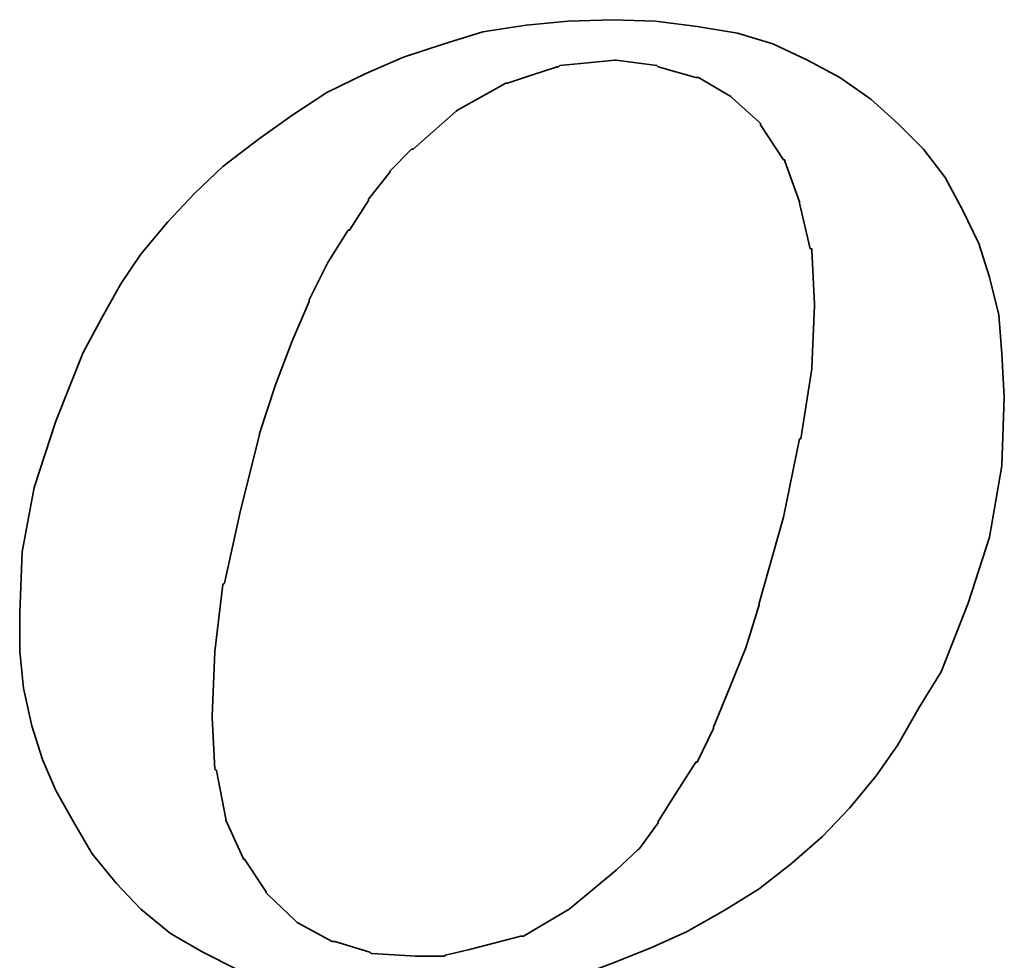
# Model space of a CAD drawing. Header units: inches. Extents: x 10 to 245, y 52 to 174.
# Tile 48 of 53: x 203.88 to 206.45, y 112.38 to 114.82. Entities that reach past the tile are written whole.
import ezdxf

# ---------------------------------------------------------------- set-up
doc = ezdxf.new("R2010")
doc.units = ezdxf.units.IN
doc.header["$LTSCALE"] = 0.1
doc.layers.add('DIM', color=4, linetype='Continuous')
doc.layers.add('layer 1', color=7, linetype='Continuous')

# ---------------------------------------------------------------- blocks, each defined once
blk = doc.blocks.new('TBI MOTION logo(完整正式版)')
at = {"layer": 'layer 1', "color": 22, "lineweight": 35}
for points, knots in [([(35.79625, -6.98375), (35.79625, -6.98375), (36.23125, -7.43875), (36.23125, -7.43875), (36.23125, -7.43875), (36.23125, -7.43875), (36.75625, -7.87125), (36.75625, -7.87125), (36.75625, -7.87125), (36.75625, -7.87125), (37.33125, -8.20375), (37.33125, -8.20375), (37.33125, -8.20375), (37.33125, -8.20375), (37.95625, -8.51875), (37.95625, -8.51875), (37.95625, -8.51875), (37.95625, -8.51875), (38.62625, -8.75875), (38.62625, -8.75875), (38.62625, -8.75875), (38.62625, -8.75875), (39.37125, -8.90375), (39.37125, -8.90375), (39.37125, -8.90375), (39.37125, -8.90375), (40.14125, -8.99875), (40.14125, -8.99875), (40.14125, -8.99875), (40.14125, -8.99875), (41.02625, -9.02375), (41.02625, -9.02375), (41.02625, -9.02375), (41.02625, -9.02375), (41.74625, -8.99875), (41.74625, -8.99875), (41.74625, -8.99875), (41.74625, -8.99875), (42.46625, -8.92375), (42.46625, -8.92375), (42.46625, -8.92375), (42.46625, -8.92375), (43.21125, -8.80625), (43.21125, -8.80625), (43.21125, -8.80625), (43.21125, -8.80625), (43.93125, -8.66375), (43.93125, -8.66375), (43.93125, -8.66375), (43.93125, -8.66375), (44.62625, -8.39875), (44.62625, -8.39875), (44.62625, -8.39875), (44.62625, -8.39875), (45.29625, -8.13375), (45.29625, -8.13375), (45.29625, -8.13375), (45.29625, -8.13375), (45.94625, -7.84375), (45.94625, -7.84375), (45.94625, -7.84375), (45.94625, -7.84375), (46.61625, -7.46375), (46.61625, -7.46375), (46.61625, -7.46375), (46.61625, -7.46375), (47.24125, -7.07875), (47.24125, -7.07875), (47.24125, -7.07875), (47.24125, -7.07875), (47.81625, -6.62375), (47.81625, -6.62375), (47.81625, -6.62375), (47.81625, -6.62375), (48.36875, -6.14375), (48.36875, -6.14375), (48.36875, -6.14375), (48.36875, -6.14375), (48.84625, -5.64125), (48.84625, -5.64125), (48.84625, -5.64125), (48.84625, -5.64125), (49.32625, -5.06375), (49.32625, -5.06375), (49.32625, -5.06375), (49.32625, -5.06375), (49.71125, -4.51374), (49.71125, -4.51374), (49.71125, -4.51374), (49.71125, -4.51374), (50.09625, -3.83874), (50.09625, -3.83874), (50.09625, -3.83874), (50.09625, -3.83874), (50.48125, -3.21374), (50.48125, -3.21374), (50.48125, -3.21374), (50.48125, -3.21374), (50.96125, -1.99125), (50.96125, -1.99125), (50.96125, -1.99125), (50.96125, -1.99125), (51.34375, -0.81875), (51.34375, -0.81875), (51.34375, -0.81875), (51.34375, -0.81875), (51.56125, 0.45624), (51.56125, 0.45624), (51.56125, 0.45624), (51.56125, 0.45624), (51.60625, 1.67624), (51.60625, 1.67624), (51.60625, 1.67624), (51.60625, 1.67624), (51.56125, 2.44625), (51.56125, 2.44625), (51.56125, 2.44625), (51.56125, 2.44625), (51.51125, 3.14125), (51.51125, 3.14125), (51.51125, 3.14125), (51.51125, 3.14125), (51.34375, 3.81125), (51.34375, 3.81125), (51.34375, 3.81125), (51.34375, 3.81125), (51.15125, 4.41125), (51.15125, 4.41125), (51.15125, 4.41125), (51.15125, 4.41125), (50.86125, 5.01125), (50.86125, 5.01125), (50.86125, 5.01125), (50.86125, 5.01125), (50.55125, 5.58875), (50.55125, 5.58875), (50.55125, 5.58875), (50.55125, 5.58875), (50.16625, 6.09125), (50.16625, 6.09125), (50.16625, 6.09125), (50.16625, 6.09125), (49.71125, 6.54875), (49.71125, 6.54875), (49.71125, 6.54875), (49.71125, 6.54875), (49.23125, 6.98125), (49.23125, 6.98125), (49.23125, 6.98125), (49.23125, 6.98125), (48.67875, 7.36625), (48.67875, 7.36625), (48.67875, 7.36625), (48.67875, 7.36625), (48.10375, 7.67625), (48.10375, 7.67625), (48.10375, 7.67625), (48.10375, 7.67625), (47.48125, 7.96375), (47.48125, 7.96375), (47.48125, 7.96375), (47.48125, 7.96375), (46.85625, 8.15625), (46.85625, 8.15625), (46.85625, 8.15625), (46.85625, 8.15625), (46.13625, 8.27624), (46.13625, 8.27624), (46.13625, 8.27624), (46.13625, 8.27624), (45.39125, 8.37125), (45.39125, 8.37125), (45.39125, 8.37125), (45.39125, 8.37125), (44.62625, 8.39624), (44.62625, 8.39624), (44.62625, 8.39624), (44.62625, 8.39624), (43.83625, 8.37125), (43.83625, 8.37125), (43.83625, 8.37125), (43.83625, 8.37125), (43.09125, 8.30125), (43.09125, 8.30125), (43.09125, 8.30125), (43.09125, 8.30125), (42.32125, 8.18125), (42.32125, 8.18125), (42.32125, 8.18125), (42.32125, 8.18125), (41.62875, 7.96375), (41.62875, 7.96375), (41.62875, 7.96375), (41.62875, 7.96375), (40.90625, 7.72625), (40.90625, 7.72625), (40.90625, 7.72625), (40.90625, 7.72625), (40.23624, 7.43625), (40.23624, 7.43625), (40.23624, 7.43625), (40.23624, 7.43625), (39.54124, 7.10125), (39.54124, 7.10125), (39.54124, 7.10125), (39.54124, 7.10125), (38.91625, 6.69125), (38.91625, 6.69125), (38.91625, 6.69125), (38.91625, 6.69125), (38.31625, 6.26125), (38.31625, 6.26125), (38.31625, 6.26125), (38.31625, 6.26125), (37.69125, 5.78125), (37.69125, 5.78125), (37.69125, 5.78125), (37.69125, 5.78125), (37.18625, 5.30125), (37.18625, 5.30125), (37.18625, 5.30125), (37.18625, 5.30125), (36.70625, 4.79624), (36.70625, 4.79624), (36.70625, 4.79624), (36.70625, 4.79624), (36.23125, 4.22125), (36.23125, 4.22125), (36.23125, 4.22125), (36.23125, 4.22125), (35.87124, 3.69375), (35.87124, 3.69375), (35.87124, 3.69375), (35.87124, 3.69375), (35.53125, 3.09125), (35.53125, 3.09125), (35.53125, 3.09125), (35.53125, 3.09125), (35.19875, 2.47125), (35.19875, 2.47125), (35.19875, 2.47125), (35.19875, 2.47125), (34.71625, 1.24625), (34.71625, 1.24625), (34.71625, 1.24625), (34.71625, 1.24625), (34.33125, 0.06874), (34.33125, 0.06874), (34.33125, 0.06874), (34.33125, 0.06874), (34.11625, -1.07875), (34.11625, -1.07875), (34.11625, -1.07875), (34.11625, -1.07875), (34.07125, -2.15875), (34.07125, -2.15875), (34.07125, -2.15875), (34.07125, -2.15875), (34.07125, -2.85375), (34.07125, -2.85375), (34.07125, -2.85375), (34.07125, -2.85375), (34.14125, -3.50375), (34.14125, -3.50375), (34.14125, -3.50375), (34.14125, -3.50375), (34.28625, -4.17375), (34.28625, -4.17375), (34.28625, -4.17375), (34.28625, -4.17375), (34.47625, -4.77624), (34.47625, -4.77624), (34.47625, -4.77624), (34.47625, -4.77624), (34.71625, -5.32625), (34.71625, -5.32625), (34.71625, -5.32625), (34.71625, -5.32625), (35.05375, -5.92875), (35.05375, -5.92875), (35.05375, -5.92875), (35.05375, -5.92875), (35.36375, -6.45375), (35.36375, -6.45375), (35.36375, -6.45375), (35.36375, -6.45375), (35.79625, -6.98375), (35.79625, -6.98375)], [0, 0, 0, 0, 0.01388889, 0.01388889, 0.01388889, 0.01388889, 0.02777778, 0.02777778, 0.02777778, 0.02777778, 0.04166667, 0.04166667, 0.04166667, 0.04166667, 0.05555556, 0.05555556, 0.05555556, 0.05555556, 0.06944444, 0.06944444, 0.06944444, 0.06944444, 0.08333333, 0.08333333, 0.08333333, 0.08333333, 0.09722222, 0.09722222, 0.09722222, 0.09722222, 0.11111111, 0.11111111, 0.11111111, 0.11111111, 0.125, 0.125, 0.125, 0.125, 0.13888889, 0.13888889, 0.13888889, 0.13888889, 0.15277778, 0.15277778, 0.15277778, 0.15277778, 0.16666667, 0.16666667, 0.16666667, 0.16666667, 0.18055556, 0.18055556, 0.18055556, 0.18055556, 0.19444444, 0.19444444, 0.19444444, 0.19444444, 0.20833333, 0.20833333, 0.20833333, 0.20833333, 0.22222222, 0.22222222, 0.22222222, 0.22222222, 0.23611111, 0.23611111, 0.23611111, 0.23611111, 0.25, 0.25, 0.25, 0.25, 0.26388889, 0.26388889, 0.26388889, 0.26388889, 0.27777778, 0.27777778, 0.27777778, 0.27777778, 0.29166667, 0.29166667, 0.29166667, 0.29166667, 0.30555556, 0.30555556, 0.30555556, 0.30555556, 0.31944444, 0.31944444, 0.31944444, 0.31944444, 0.33333333, 0.33333333, 0.33333333, 0.33333333, 0.34722222, 0.34722222, 0.34722222, 0.34722222, 0.36111111, 0.36111111, 0.36111111, 0.36111111, 0.375, 0.375, 0.375, 0.375, 0.38888889, 0.38888889, 0.38888889, 0.38888889, 0.40277778, 0.40277778, 0.40277778, 0.40277778, 0.41666667, 0.41666667, 0.41666667, 0.41666667, 0.43055556, 0.43055556, 0.43055556, 0.43055556, 0.44444444, 0.44444444, 0.44444444, 0.44444444, 0.45833333, 0.45833333, 0.45833333, 0.45833333, 0.47222222, 0.47222222, 0.47222222, 0.47222222, 0.48611111, 0.48611111, 0.48611111, 0.48611111, 0.5, 0.5, 0.5, 0.5, 0.51388889, 0.51388889, 0.51388889, 0.51388889, 0.52777778, 0.52777778, 0.52777778, 0.52777778, 0.54166667, 0.54166667, 0.54166667, 0.54166667, 0.55555556, 0.55555556, 0.55555556, 0.55555556, 0.56944444, 0.56944444, 0.56944444, 0.56944444, 0.58333333, 0.58333333, 0.58333333, 0.58333333, 0.59722222, 0.59722222, 0.59722222, 0.59722222, 0.61111111, 0.61111111, 0.61111111, 0.61111111, 0.625, 0.625, 0.625, 0.625, 0.63888889, 0.63888889, 0.63888889, 0.63888889, 0.65277778, 0.65277778, 0.65277778, 0.65277778, 0.66666667, 0.66666667, 0.66666667, 0.66666667, 0.68055556, 0.68055556, 0.68055556, 0.68055556, 0.69444444, 0.69444444, 0.69444444, 0.69444444, 0.70833333, 0.70833333, 0.70833333, 0.70833333, 0.72222222, 0.72222222, 0.72222222, 0.72222222, 0.73611111, 0.73611111, 0.73611111, 0.73611111, 0.75, 0.75, 0.75, 0.75, 0.76388889, 0.76388889, 0.76388889, 0.76388889, 0.77777778, 0.77777778, 0.77777778, 0.77777778, 0.79166667, 0.79166667, 0.79166667, 0.79166667, 0.80555556, 0.80555556, 0.80555556, 0.80555556, 0.81944444, 0.81944444, 0.81944444, 0.81944444, 0.83333333, 0.83333333, 0.83333333, 0.83333333, 0.84722222, 0.84722222, 0.84722222, 0.84722222, 0.86111111, 0.86111111, 0.86111111, 0.86111111, 0.875, 0.875, 0.875, 0.875, 0.88888889, 0.88888889, 0.88888889, 0.88888889, 0.90277778, 0.90277778, 0.90277778, 0.90277778, 0.91666667, 0.91666667, 0.91666667, 0.91666667, 0.93055556, 0.93055556, 0.93055556, 0.93055556, 0.94444444, 0.94444444, 0.94444444, 0.94444444, 0.95833333, 0.95833333, 0.95833333, 0.95833333, 0.97222222, 0.97222222, 0.97222222, 0.97222222, 0.98611111, 0.98611111, 0.98611111, 0.98611111, 1, 1, 1, 1]), ([(38.33875, 1.03124), (38.33875, 1.03124), (38.62625, 1.89625), (38.62625, 1.89625), (38.62625, 1.89625), (38.62625, 1.89625), (38.91625, 2.66375), (38.91625, 2.66375), (38.91625, 2.66375), (38.91625, 2.66375), (39.22625, 3.38125), (39.22625, 3.38125), (39.22625, 3.38125), (39.22625, 3.38125), (39.22625, 3.40624), (39.22625, 3.40624), (39.22625, 3.40624), (39.22625, 3.40624), (39.56124, 4.07624), (39.56124, 4.07624), (39.56124, 4.07624), (39.56124, 4.07624), (39.92125, 4.65125), (39.92125, 4.65125), (39.92125, 4.65125), (39.92125, 4.65125), (39.94625, 4.65125), (39.94625, 4.65125), (39.94625, 4.65125), (39.94625, 4.65125), (40.28125, 5.17875), (40.28125, 5.17875), (40.28125, 5.17875), (40.28125, 5.17875), (40.28125, 5.20375), (40.28125, 5.20375), (40.28125, 5.20375), (40.28125, 5.20375), (40.66875, 5.68625), (40.66875, 5.68625), (40.66875, 5.68625), (40.66875, 5.68625), (40.66875, 5.70625), (40.66875, 5.70625), (40.66875, 5.70625), (40.66875, 5.70625), (41.05124, 6.09125), (41.05124, 6.09125), (41.05124, 6.09125), (41.05124, 6.09125), (41.07625, 6.09125), (41.07625, 6.09125), (41.07625, 6.09125), (41.07625, 6.09125), (41.84125, 6.76625), (41.84125, 6.76625), (41.84125, 6.76625), (41.84125, 6.76625), (41.86625, 6.78625), (41.86625, 6.78625), (41.86625, 6.78625), (41.86625, 6.78625), (42.73125, 7.26624), (42.73125, 7.26624), (42.73125, 7.26624), (42.73125, 7.26624), (42.75625, 7.26624), (42.75625, 7.26624), (42.75625, 7.26624), (42.75625, 7.26624), (43.18625, 7.41125), (43.18625, 7.41125), (43.18625, 7.41125), (43.18625, 7.41125), (43.64125, 7.55625), (43.64125, 7.55625), (43.64125, 7.55625), (43.64125, 7.55625), (43.66625, 7.55625), (43.66625, 7.55625), (43.66625, 7.55625), (43.66625, 7.55625), (43.69125, 7.58124), (43.69125, 7.58124), (43.69125, 7.58124), (43.69125, 7.58124), (44.19125, 7.62625), (44.19125, 7.62625), (44.19125, 7.62625), (44.19125, 7.62625), (44.67125, 7.67625), (44.67125, 7.67625), (44.67125, 7.67625), (44.67125, 7.67625), (44.69625, 7.67625), (44.69625, 7.67625), (44.69625, 7.67625), (44.69625, 7.67625), (45.41875, 7.58124), (45.41875, 7.58124), (45.41875, 7.58124), (45.41875, 7.58124), (45.44125, 7.55625), (45.44125, 7.55625), (45.44125, 7.55625), (45.44125, 7.55625), (46.11125, 7.36625), (46.11125, 7.36625), (46.11125, 7.36625), (46.11125, 7.36625), (46.13625, 7.36625), (46.13625, 7.36625), (46.13625, 7.36625), (46.13625, 7.36625), (46.15875, 7.36625), (46.15875, 7.36625), (46.15875, 7.36625), (46.15875, 7.36625), (46.73625, 7.02624), (46.73625, 7.02624), (46.73625, 7.02624), (46.73625, 7.02624), (46.76125, 7.00624), (46.76125, 7.00624), (46.76125, 7.00624), (46.76125, 7.00624), (47.24125, 6.57124), (47.24125, 6.57124), (47.24125, 6.57124), (47.24125, 6.57124), (47.26625, 6.54875), (47.26625, 6.54875), (47.26625, 6.54875), (47.26625, 6.54875), (47.26625, 6.52375), (47.26625, 6.52375), (47.26625, 6.52375), (47.26625, 6.52375), (47.67375, 5.89875), (47.67375, 5.89875), (47.67375, 5.89875), (47.67375, 5.89875), (47.69625, 5.89875), (47.69625, 5.89875), (47.69625, 5.89875), (47.69625, 5.89875), (47.69625, 5.87625), (47.69625, 5.87625), (47.69625, 5.87625), (47.69625, 5.87625), (47.96125, 5.15625), (47.96125, 5.15625), (47.96125, 5.15625), (47.96125, 5.15625), (47.96125, 5.13125), (47.96125, 5.13125), (47.96125, 5.13125), (47.96125, 5.13125), (48.15125, 4.31875), (48.15125, 4.31875), (48.15125, 4.31875), (48.15125, 4.31875), (48.17625, 4.31875), (48.17625, 4.31875), (48.17625, 4.31875), (48.17625, 4.31875), (48.17625, 4.29125), (48.17625, 4.29125), (48.17625, 4.29125), (48.17625, 4.29125), (48.22625, 3.33125), (48.22625, 3.33125), (48.22625, 3.33125), (48.22625, 3.33125), (48.22625, 3.30875), (48.22625, 3.30875), (48.22625, 3.30875), (48.22625, 3.30875), (48.17625, 2.20624), (48.17625, 2.20624), (48.17625, 2.20624), (48.17625, 2.20624), (48.17625, 2.18124), (48.17625, 2.18124), (48.17625, 2.18124), (48.17625, 2.18124), (47.98375, 0.93624), (47.98375, 0.93624), (47.98375, 0.93624), (47.98375, 0.93624), (47.96125, 0.93624), (47.96125, 0.93624), (47.96125, 0.93624), (47.96125, 0.93624), (47.67375, -0.45874), (47.67375, -0.45874), (47.67375, -0.45874), (47.67375, -0.45874), (47.24125, -1.99125), (47.24125, -1.99125), (47.24125, -1.99125), (47.24125, -1.99125), (47.24125, -2.01874), (47.24125, -2.01874), (47.24125, -2.01874), (47.24125, -2.01874), (47.00125, -2.78375), (47.00125, -2.78375), (47.00125, -2.78375), (47.00125, -2.78375), (46.71125, -3.50375), (46.71125, -3.50375), (46.71125, -3.50375), (46.71125, -3.50375), (46.42625, -4.19875), (46.42625, -4.19875), (46.42625, -4.19875), (46.42625, -4.19875), (46.42625, -4.22375), (46.42625, -4.22375), (46.42625, -4.22375), (46.42625, -4.22375), (46.13625, -4.82374), (46.13625, -4.82374), (46.13625, -4.82374), (46.13625, -4.82374), (46.11125, -4.82374), (46.11125, -4.82374), (46.11125, -4.82374), (46.11125, -4.82374), (45.77625, -5.35125), (45.77625, -5.35125), (45.77625, -5.35125), (45.77625, -5.35125), (45.44125, -5.87875), (45.44125, -5.87875), (45.44125, -5.87875), (45.44125, -5.87875), (45.44125, -5.90375), (45.44125, -5.90375), (45.44125, -5.90375), (45.44125, -5.90375), (45.10625, -6.35875), (45.10625, -6.35875), (45.10625, -6.35875), (45.10625, -6.35875), (45.08125, -6.38375), (45.08125, -6.38375), (45.08125, -6.38375), (45.08125, -6.38375), (44.69625, -6.74375), (44.69625, -6.74375), (44.69625, -6.74375), (44.69625, -6.74375), (43.88375, -7.41625), (43.88375, -7.41625), (43.88375, -7.41625), (43.88375, -7.41625), (43.85625, -7.43875), (43.85625, -7.43875), (43.85625, -7.43875), (43.85625, -7.43875), (43.04125, -7.91875), (43.04125, -7.91875), (43.04125, -7.91875), (43.04125, -7.91875), (43.01625, -7.91875), (43.01625, -7.91875), (43.01625, -7.91875), (43.01625, -7.91875), (42.99625, -7.91875), (42.99625, -7.91875), (42.99625, -7.91875), (42.99625, -7.91875), (42.08125, -8.15875), (42.08125, -8.15875), (42.08125, -8.15875), (42.08125, -8.15875), (41.65125, -8.25625), (41.65125, -8.25625), (41.65125, -8.25625), (41.65125, -8.25625), (41.62875, -8.27875), (41.62875, -8.27875), (41.62875, -8.27875), (41.62875, -8.27875), (41.60125, -8.27875), (41.60125, -8.27875), (41.60125, -8.27875), (41.60125, -8.27875), (41.12125, -8.27875), (41.12125, -8.27875), (41.12125, -8.27875), (41.12125, -8.27875), (40.35624, -8.23125), (40.35624, -8.23125), (40.35624, -8.23125), (40.35624, -8.23125), (40.33125, -8.23125), (40.33125, -8.23125), (40.33125, -8.23125), (40.33125, -8.23125), (40.30625, -8.20375), (40.30625, -8.20375), (40.30625, -8.20375), (40.30625, -8.20375), (39.68375, -8.01375), (39.68375, -8.01375), (39.68375, -8.01375), (39.68375, -8.01375), (39.66124, -8.01375), (39.66124, -8.01375), (39.66124, -8.01375), (39.66124, -8.01375), (39.63625, -8.01375), (39.63625, -8.01375), (39.63625, -8.01375), (39.63625, -8.01375), (39.01125, -7.67875), (39.01125, -7.67875), (39.01125, -7.67875), (39.01125, -7.67875), (38.98875, -7.65375), (38.98875, -7.65375), (38.98875, -7.65375), (38.98875, -7.65375), (38.48625, -7.17375), (38.48625, -7.17375), (38.48625, -7.17375), (38.48625, -7.17375), (38.45875, -7.14875), (38.45875, -7.14875), (38.45875, -7.14875), (38.45875, -7.14875), (38.45875, -7.12875), (38.45875, -7.12875), (38.45875, -7.12875), (38.45875, -7.12875), (38.07625, -6.54875), (38.07625, -6.54875), (38.07625, -6.54875), (38.07625, -6.54875), (38.05125, -6.54875), (38.05125, -6.54875), (38.05125, -6.54875), (38.05125, -6.54875), (38.05125, -6.52875), (38.05125, -6.52875), (38.05125, -6.52875), (38.05125, -6.52875), (37.74125, -5.85375), (37.74125, -5.85375), (37.74125, -5.85375), (37.74125, -5.85375), (37.74125, -5.82875), (37.74125, -5.82875), (37.74125, -5.82875), (37.74125, -5.82875), (37.57375, -4.96875), (37.57375, -4.96875), (37.57375, -4.96875), (37.57375, -4.96875), (37.54625, -4.94375), (37.54625, -4.94375), (37.54625, -4.94375), (37.54625, -4.94375), (37.50125, -4.03375), (37.50125, -4.03375), (37.50125, -4.03375), (37.50125, -4.03375), (37.50125, -4.00875), (37.50125, -4.00875), (37.50125, -4.00875), (37.50125, -4.00875), (37.54625, -2.85375), (37.54625, -2.85375), (37.54625, -2.85375), (37.54625, -2.85375), (37.69125, -1.65875), (37.69125, -1.65875), (37.69125, -1.65875), (37.69125, -1.65875), (37.71624, -1.63375), (37.71624, -1.63375), (37.71624, -1.63375), (37.71624, -1.63375), (38.00375, -0.33875), (38.00375, -0.33875), (38.00375, -0.33875), (38.00375, -0.33875), (38.33875, 1.00624), (38.33875, 1.00624), (38.33875, 1.00624), (38.33875, 1.00624), (38.33875, 1.03124), (38.33875, 1.03124)], [0, 0, 0, 0, 0.01010101, 0.01010101, 0.01010101, 0.01010101, 0.02020202, 0.02020202, 0.02020202, 0.02020202, 0.03030303, 0.03030303, 0.03030303, 0.03030303, 0.04040404, 0.04040404, 0.04040404, 0.04040404, 0.05050505, 0.05050505, 0.05050505, 0.05050505, 0.06060606, 0.06060606, 0.06060606, 0.06060606, 0.07070707, 0.07070707, 0.07070707, 0.07070707, 0.08080808, 0.08080808, 0.08080808, 0.08080808, 0.09090909, 0.09090909, 0.09090909, 0.09090909, 0.1010101, 0.1010101, 0.1010101, 0.1010101, 0.11111111, 0.11111111, 0.11111111, 0.11111111, 0.12121212, 0.12121212, 0.12121212, 0.12121212, 0.13131313, 0.13131313, 0.13131313, 0.13131313, 0.14141414, 0.14141414, 0.14141414, 0.14141414, 0.15151515, 0.15151515, 0.15151515, 0.15151515, 0.16161616, 0.16161616, 0.16161616, 0.16161616, 0.17171717, 0.17171717, 0.17171717, 0.17171717, 0.18181818, 0.18181818, 0.18181818, 0.18181818, 0.19191919, 0.19191919, 0.19191919, 0.19191919, 0.2020202, 0.2020202, 0.2020202, 0.2020202, 0.21212121, 0.21212121, 0.21212121, 0.21212121, 0.22222222, 0.22222222, 0.22222222, 0.22222222, 0.23232323, 0.23232323, 0.23232323, 0.23232323, 0.24242424, 0.24242424, 0.24242424, 0.24242424, 0.25252525, 0.25252525, 0.25252525, 0.25252525, 0.26262626, 0.26262626, 0.26262626, 0.26262626, 0.27272727, 0.27272727, 0.27272727, 0.27272727, 0.28282828, 0.28282828, 0.28282828, 0.28282828, 0.29292929, 0.29292929, 0.29292929, 0.29292929, 0.3030303, 0.3030303, 0.3030303, 0.3030303, 0.31313131, 0.31313131, 0.31313131, 0.31313131, 0.32323232, 0.32323232, 0.32323232, 0.32323232, 0.33333333, 0.33333333, 0.33333333, 0.33333333, 0.34343434, 0.34343434, 0.34343434, 0.34343434, 0.35353535, 0.35353535, 0.35353535, 0.35353535, 0.36363636, 0.36363636, 0.36363636, 0.36363636, 0.37373737, 0.37373737, 0.37373737, 0.37373737, 0.38383838, 0.38383838, 0.38383838, 0.38383838, 0.39393939, 0.39393939, 0.39393939, 0.39393939, 0.4040404, 0.4040404, 0.4040404, 0.4040404, 0.41414141, 0.41414141, 0.41414141, 0.41414141, 0.42424242, 0.42424242, 0.42424242, 0.42424242, 0.43434343, 0.43434343, 0.43434343, 0.43434343, 0.44444444, 0.44444444, 0.44444444, 0.44444444, 0.45454545, 0.45454545, 0.45454545, 0.45454545, 0.46464646, 0.46464646, 0.46464646, 0.46464646, 0.47474747, 0.47474747, 0.47474747, 0.47474747, 0.48484848, 0.48484848, 0.48484848, 0.48484848, 0.49494949, 0.49494949, 0.49494949, 0.49494949, 0.50505051, 0.50505051, 0.50505051, 0.50505051, 0.51515152, 0.51515152, 0.51515152, 0.51515152, 0.52525253, 0.52525253, 0.52525253, 0.52525253, 0.53535354, 0.53535354, 0.53535354, 0.53535354, 0.54545455, 0.54545455, 0.54545455, 0.54545455, 0.55555556, 0.55555556, 0.55555556, 0.55555556, 0.56565657, 0.56565657, 0.56565657, 0.56565657, 0.57575758, 0.57575758, 0.57575758, 0.57575758, 0.58585859, 0.58585859, 0.58585859, 0.58585859, 0.5959596, 0.5959596, 0.5959596, 0.5959596, 0.60606061, 0.60606061, 0.60606061, 0.60606061, 0.61616162, 0.61616162, 0.61616162, 0.61616162, 0.62626263, 0.62626263, 0.62626263, 0.62626263, 0.63636364, 0.63636364, 0.63636364, 0.63636364, 0.64646465, 0.64646465, 0.64646465, 0.64646465, 0.65656566, 0.65656566, 0.65656566, 0.65656566, 0.66666667, 0.66666667, 0.66666667, 0.66666667, 0.67676768, 0.67676768, 0.67676768, 0.67676768, 0.68686869, 0.68686869, 0.68686869, 0.68686869, 0.6969697, 0.6969697, 0.6969697, 0.6969697, 0.70707071, 0.70707071, 0.70707071, 0.70707071, 0.71717172, 0.71717172, 0.71717172, 0.71717172, 0.72727273, 0.72727273, 0.72727273, 0.72727273, 0.73737374, 0.73737374, 0.73737374, 0.73737374, 0.74747475, 0.74747475, 0.74747475, 0.74747475, 0.75757576, 0.75757576, 0.75757576, 0.75757576, 0.76767677, 0.76767677, 0.76767677, 0.76767677, 0.77777778, 0.77777778, 0.77777778, 0.77777778, 0.78787879, 0.78787879, 0.78787879, 0.78787879, 0.7979798, 0.7979798, 0.7979798, 0.7979798, 0.80808081, 0.80808081, 0.80808081, 0.80808081, 0.81818182, 0.81818182, 0.81818182, 0.81818182, 0.82828283, 0.82828283, 0.82828283, 0.82828283, 0.83838384, 0.83838384, 0.83838384, 0.83838384, 0.84848485, 0.84848485, 0.84848485, 0.84848485, 0.85858586, 0.85858586, 0.85858586, 0.85858586, 0.86868687, 0.86868687, 0.86868687, 0.86868687, 0.87878788, 0.87878788, 0.87878788, 0.87878788, 0.88888889, 0.88888889, 0.88888889, 0.88888889, 0.8989899, 0.8989899, 0.8989899, 0.8989899, 0.90909091, 0.90909091, 0.90909091, 0.90909091, 0.91919192, 0.91919192, 0.91919192, 0.91919192, 0.92929293, 0.92929293, 0.92929293, 0.92929293, 0.93939394, 0.93939394, 0.93939394, 0.93939394, 0.94949495, 0.94949495, 0.94949495, 0.94949495, 0.95959596, 0.95959596, 0.95959596, 0.95959596, 0.96969697, 0.96969697, 0.96969697, 0.96969697, 0.97979798, 0.97979798, 0.97979798, 0.97979798, 0.98989899, 0.98989899, 0.98989899, 0.98989899, 1, 1, 1, 1])]:
    blk.add_open_spline(points, degree=3, knots=knots, dxfattribs=at)

msp = doc.modelspace()

# ---------------------------------------------------------------- block references
at = {"layer": 'DIM', "xscale": 0.1462860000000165, "yscale": 0.1462859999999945, "zscale": 0.146286}
msp.add_blockref('TBI MOTION logo(完整正式版)', (198.8961, 113.5966), dxfattribs=at)

doc.saveas('drawing.dxf')
